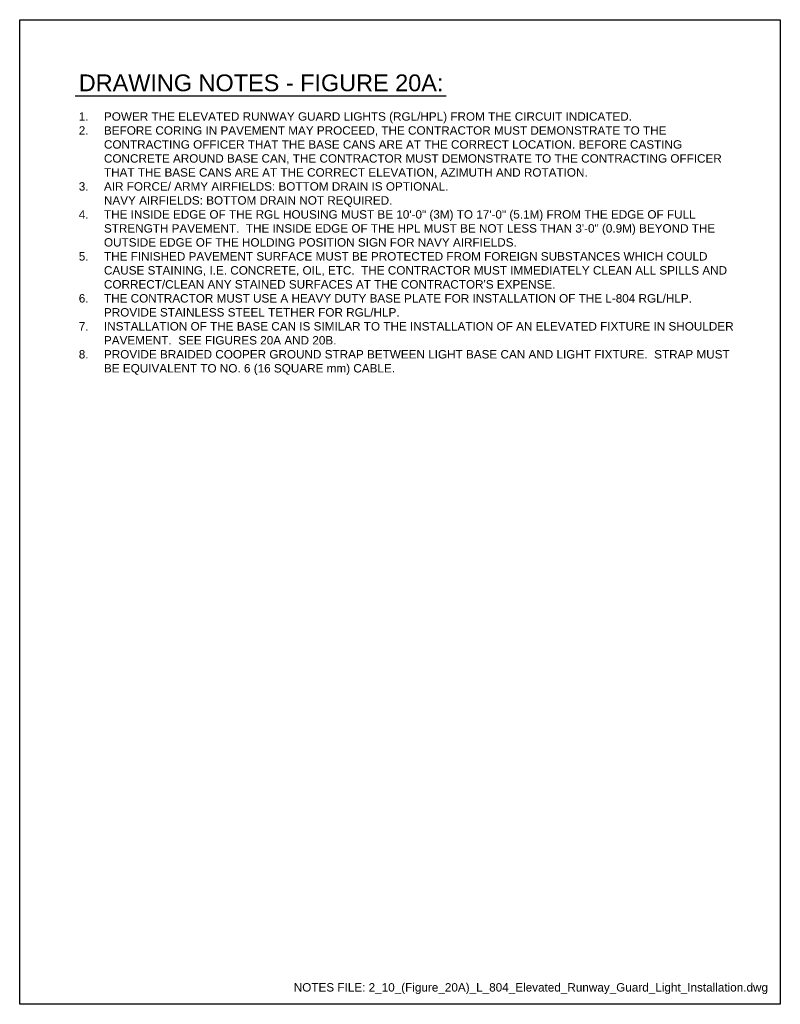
# Model space of a CAD drawing. Header units: inches. Extents: x 0 to 21.3, y 0 to 11.
# Tile 7 of 7: x 12.8 to 21.3, y 0 to 11. Entities that reach past the tile are written whole.
import ezdxf
from ezdxf.enums import TextEntityAlignment as Align

# ---------------------------------------------------------------- set-up
doc = ezdxf.new("R2010")
doc.units = ezdxf.units.IN
doc.header["$LTSCALE"] = 0.5
doc.header["$MEASUREMENT"] = 0
doc.layers.add('G-ANNO-RDME', color=5, linetype='CONTINUOUS', lineweight=18)
doc.layers.add('G-ANNO-TEXT', color=7, linetype='CONTINUOUS')
doc.layers.add('G-ANNO-TTLB', color=7, linetype='CONTINUOUS')
doc.styles.add('00-E-TITLE-1_1', font='arial.ttf', dxfattribs={"height": 0.1875})
doc.styles.add('01-E-BLDG-1_1', font='arial.ttf', dxfattribs={"height": 0.09375})

msp = doc.modelspace()

# ---------------------------------------------------------------- linework, layer by layer
at = {"layer": 'G-ANNO-TEXT', "linetype": 'Continuous', "lineweight": 30}
msp.add_line((13.3713, 10.14903), (17.51735, 10.14903), dxfattribs=at)
at = {"layer": 'G-ANNO-TTLB'}
msp.add_lwpolyline([(12.75, 11), (21.25, 11), (21.25, 0), (12.75, 0)], close=True, dxfattribs=at)

# ---------------------------------------------------------------- texts
at = {"layer": 'G-ANNO-RDME', "insert": (21.11242, 0.11416), "char_height": 0.09375, "width": 7.0264495, "attachment_point": 9, "style": '01-E-BLDG-1_1'}
msp.add_mtext('NOTES FILE: 2_10_(Figure_20A)_L_804_Elevated_Runway_Guard_Light_Installation.dwg', dxfattribs=at)
at = {"layer": 'G-ANNO-TEXT', "style": '00-E-TITLE-1_1'}
msp.add_text('DRAWING NOTES - FIGURE 20A:', height=0.1875, dxfattribs=at).set_placement((13.41045, 10.1447), align=Align.BOTTOM_LEFT)
at = {"layer": 'G-ANNO-TEXT', "insert": (13.41045, 9.96565), "char_height": 0.09375, "width": 7.4237884, "attachment_point": 1, "style": '01-E-BLDG-1_1'}
msp.add_mtext('\\A1;\\pi-0.28125,l0.28125,t0.28125;1.^IPOWER THE ELEVATED RUNWAY GUARD LIGHTS (RGL/HPL) FROM THE CIRCUIT INDICATED. \\P2.^IBEFORE CORING IN PAVEMENT MAY PROCEED, THE CONTRACTOR MUST DEMONSTRATE TO THE CONTRACTING OFFICER THAT THE BASE CANS ARE AT THE CORRECT LOCATION. BEFORE CASTING CONCRETE AROUND BASE CAN, THE CONTRACTOR MUST DEMONSTRATE TO THE CONTRACTING OFFICER THAT THE BASE CANS ARE AT THE CORRECT ELEVATION, AZIMUTH AND ROTATION. \\P3.^IAIR FORCE/ ARMY AIRFIELDS: BOTTOM DRAIN IS OPTIONAL.\\P\\pi0.28125,l0,tz;NAVY AIRFIELDS: BOTTOM DRAIN NOT REQUIRED.\\P\\pi-0.28125,l0.28125,t0.28125;4.^ITHE INSIDE EDGE OF THE RGL HOUSING MUST BE 10\'-0" (3M) TO 17\'-0" (5.1M) FROM THE EDGE OF FULL STRENGTH PAVEMENT.  THE INSIDE EDGE OF THE HPL MUST BE NOT LESS THAN 3\'-0" (0.9M) BEYOND THE OUTSIDE EDGE OF THE HOLDING POSITION SIGN FOR NAVY AIRFIELDS.\\P5.^ITHE FINISHED PAVEMENT SURFACE MUST BE PROTECTED FROM FOREIGN SUBSTANCES WHICH COULD CAUSE STAINING, I.E. CONCRETE, OIL, ETC.  THE CONTRACTOR MUST IMMEDIATELY CLEAN ALL SPILLS AND CORRECT/CLEAN ANY STAINED SURFACES AT THE CONTRACTOR\'S EXPENSE.\\P6.^ITHE CONTRACTOR MUST USE A HEAVY DUTY BASE PLATE FOR INSTALLATION OF THE L-804 RGL/HLP.  PROVIDE STAINLESS STEEL TETHER FOR RGL/HLP. \\P7.^IINSTALLATION OF THE BASE CAN IS SIMILAR TO THE INSTALLATION OF AN ELEVATED FIXTURE IN SHOULDER PAVEMENT.  SEE FIGURES 20A AND 20B.\\P8.^IPROVIDE BRAIDED COOPER GROUND STRAP BETWEEN LIGHT BASE CAN AND LIGHT FIXTURE.  STRAP MUST\\P\\pi0.28125,l0,tz;BE EQUIVALENT TO NO. 6 (16 SQUARE mm) CABLE.', dxfattribs=at)

doc.saveas('drawing.dxf')
